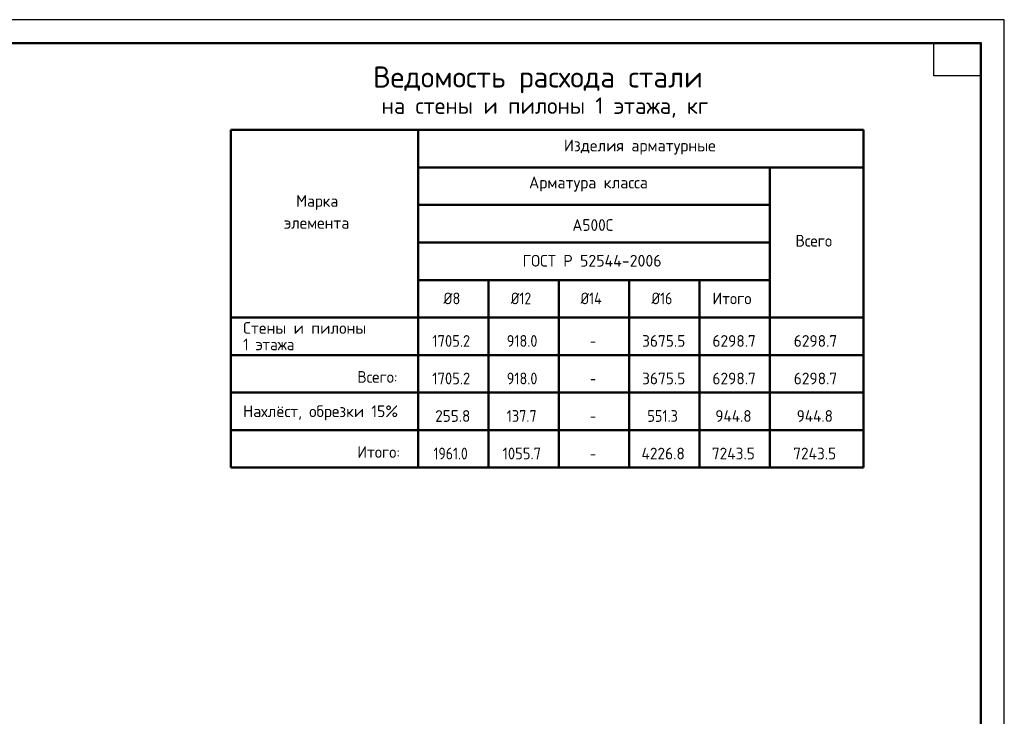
# Model space of a CAD drawing. Header units: millimetres. Extents: x 0 to 42000, y -2 to 29700.
# Tile 3 of 3: x 21000 to 42000, y 14849 to 29700. Entities that reach past the tile are written whole.
import ezdxf

# ---------------------------------------------------------------- set-up
doc = ezdxf.new("R2010")
doc.units = ezdxf.units.MM
doc.layers.add('Standard', color=7, linetype='Continuous', lineweight=25)
doc.styles.add('ISOCPEUR', font='txt')

msp = doc.modelspace()

# ---------------------------------------------------------------- linework, layer by layer
at = {"layer": 'Standard', "color": 7, "linetype": 'Continuous', "lineweight": 35, "transparency": 33554687}
for p, q in [((41500, 27600), (41500, 20500)), ((41500, 27200), (41500, 20100)), ((29500, 20950), (25500, 20950)), ((39000, 20950), (29500, 20950))]:
    msp.add_line(p, q, dxfattribs=at)
at = {"layer": 'Standard', "color": 7, "linetype": 'Continuous', "lineweight": 50, "transparency": 33554687}
for p, q in [((25500, 27350), (39000, 27350)), ((25500, 27350), (25500, 20150)), ((29500, 27350), (29500, 20150)), ((39000, 27350), (39000, 22550)), ((39000, 27350), (39000, 22550)), ((39000, 27350), (39000, 22550)), ((39000, 27350), (39000, 22550)), ((39000, 27350), (39000, 20950)), ((39000, 27350), (39000, 20150)), ((41500, 27100), (41500, 23200)), ((29500, 26550), (39000, 26550)), ((37000, 26550), (37000, 20150)), ((29500, 25750), (37000, 25750)), ((29500, 25750), (29500, 20150)), ((29500, 24950), (37000, 24950)), ((29500, 24150), (37000, 24150)), ((31000, 24150), (31000, 20150)), ((32500, 24150), (32500, 20150)), ((34000, 24150), (34000, 20150)), ((35500, 24150), (35500, 20150)), ((25500, 23350), (29500, 23350)), ((29500, 23350), (39000, 23350)), ((25500, 22550), (29500, 22550)), ((29500, 22550), (39000, 22550)), ((25500, 21750), (29500, 21750)), ((29500, 21750), (39000, 21750)), ((25500, 20950), (29500, 20950)), ((29500, 20950), (39000, 20950)), ((25500, 20150), (29500, 20150)), ((39000, 20150), (25500, 20150)), ((29500, 20150), (39000, 20150))]:
    msp.add_line(p, q, dxfattribs=at)
at = {"layer": 'Standard', "color": 7, "linetype": 'Continuous', "lineweight": 13, "transparency": 33554687}
msp.add_line((29500, 22550), (25500, 22550), dxfattribs=at)
at = {"layer": 'Standard', "color": 7, "linetype": 'Continuous', "lineweight": 25, "transparency": 33554687}
for points in [[(0, 0), (42000, 0), (42000, 29700), (0, 29700), (0, 0)], [(41500, 29200), (41500, 28500), (40500, 28500), (40500, 29200), (41500, 29200)]]:
    msp.add_lwpolyline(points, close=True, dxfattribs=at)
at = {"layer": 'Standard', "color": 7, "linetype": 'Continuous', "lineweight": 50, "transparency": 33554687}
msp.add_lwpolyline([(2000, 29200), (41500, 29200), (41500, 500), (2000, 500), (2000, 29200)], close=True, dxfattribs=at)
at = {"layer": 'Standard', "color": 7, "linetype": 'Continuous', "lineweight": 25, "transparency": 33554687}
msp.add_lwpolyline([(41500, 29200), (2000, 29200), (2000, 500), (41500, 500), (41500, 29200)], dxfattribs=at)

# ---------------------------------------------------------------- texts
at = {"layer": 'Standard', "color": 7, "linetype": 'Continuous', "lineweight": 50, "transparency": 33554687, "attachment_point": 7, "style": 'ISOCPEUR'}
for s, insert, char_height, width in [('\\W0.99;Ведомость расхода стали', (28538, 28131), 450, 7643.86), ('\\W0.98;на стены и пилоны 1 этажа, кг', (28717, 27611), 350, 7221.2)]:
    msp.add_mtext(s, dxfattribs=dict(at, insert=insert, char_height=char_height, width=width))
at = {"layer": 'Standard', "color": 7, "linetype": 'Continuous', "lineweight": 25, "transparency": 33554687, "char_height": 250, "attachment_point": 7, "style": 'ISOCPEUR'}
for s, insert, width in [('\\W0.98;Изделия арматурные', (32606, 26825), 3408.54), ('\\W0.98;Арматура класса', (31862, 26036), 2896.63), ('\\W0.95;Марка', (26896, 25644), 1093.33), ('\\W0.97;элемента', (26634, 25244), 1619.96), ('\\W0.95;А500С', (32788, 25197), 1042.91), ('\\W0.95;Всего', (37547, 24862), 992.72), ('\\W0.98;ГОСТ Р 52544-2006', (31725, 24436), 3171.16), ('\\W0.89;Ø8', (30038, 23633), 536.66), ('\\W0.85;Ø12', (31475, 23633), 655.59), ('\\W0.85;Ø14', (32962, 23633), 681.37), ('\\W0.85;Ø16', (34475, 23633), 655.59), ('\\W0.95;Итого', (35775, 23633), 1068.12), ('\\W0.98;Стены и пилоны', (25766, 23003), 2621.09), ('\\W0.93;1 этажа', (25766, 22653), 1415.67), ('\\W0.90;1705.2', (29800, 22726), 1011.77), ('\\W0.88;918.0', (31388, 22726), 834.25), ('\\W0.95;3675.5', (34275, 22726), 1067.86), ('\\W0.95;6298.7', (35775, 22726), 1067.86), ('\\W0.95;6298.7', (37510, 22726), 1067.86), ('\\W0.78;-', (33162, 22726), 272.01), ('\\W0.95;Всего:', (28201, 21959), 1068.13), ('\\W0.90;1705.2', (29800, 21926), 1011.77), ('\\W0.88;918.0', (31388, 21926), 834.25), ('\\W0.95;3675.5', (34275, 21926), 1067.86), ('\\W0.95;6298.7', (35775, 21926), 1067.86), ('\\W0.95;6298.7', (37510, 21926), 1067.86), ('\\W0.97;Нахлёст, обрезки 15%%%', (25766, 21159), 3594.54), ('\\W0.78;-', (33162, 21926), 272.01), ('\\W0.94;255.8', (29862, 21126), 891.68), ('\\W0.88;137.7', (31388, 21126), 834.25), ('\\W0.78;-', (33162, 21126), 272.01), ('\\W0.88;551.3', (34388, 21126), 834.26), ('\\W0.94;944.8', (35837, 21126), 942.23), ('\\W0.94;944.8', (37572, 21126), 942.24), ('\\W0.95;Итого:', (28201, 20359), 1143.46), ('\\W0.85;1961.0', (29825, 20326), 955.68), ('\\W0.90;1055.7', (31300, 20326), 1011.77), ('\\W0.95;4226.8', (34262, 20326), 1093.07), ('\\W0.95;7243.5', (35762, 20326), 1093.07), ('\\W0.95;7243.5', (37497, 20326), 1093.07), ('\\W0.78;-', (33162, 20326), 272.01)]:
    msp.add_mtext(s, dxfattribs=dict(at, insert=insert, width=width))

doc.saveas('drawing.dxf')
